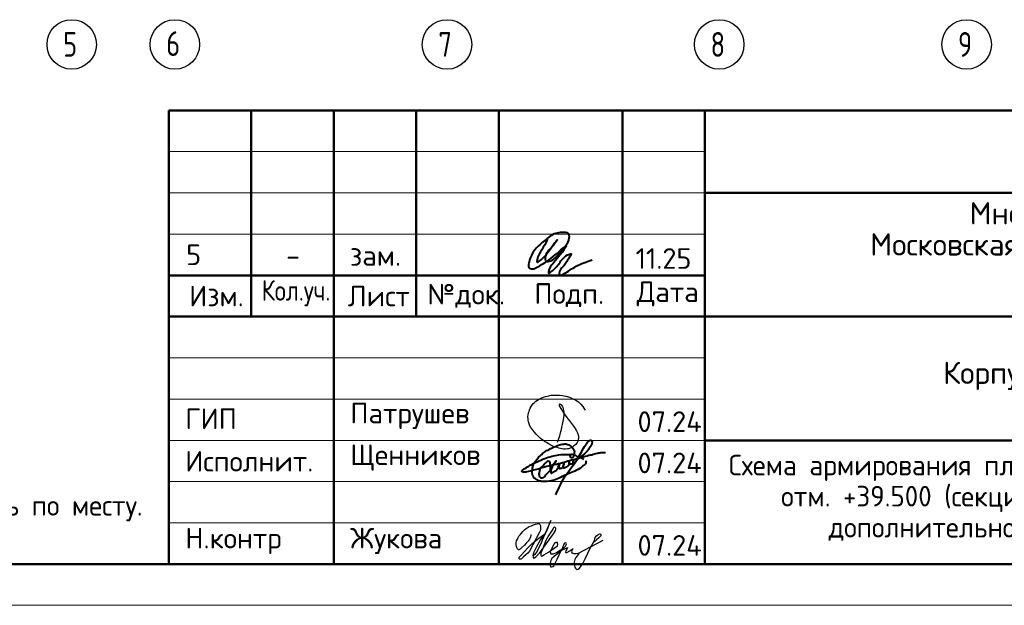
# Model space of a CAD drawing. Header units: millimetres. Extents: x 40580 to 1930067, y -240640 to 81020.
# Tile 225 of 246: x 736591 to 748529, y -240351 to -233251. Entities that reach past the tile are written whole.
import ezdxf

# ---------------------------------------------------------------- set-up
doc = ezdxf.new("R2010")
doc.units = ezdxf.units.MM
doc.linetypes.add('CENTER', pattern=[2, 1.25, -0.25, 0.25, -0.25])
for name, color, linetype, lineweight in [('Standard', 7, 'Continuous', 25), ('ОСИ', 7, 'CENTER', 15), ('Основная', 7, 'Continuous', 40)]:
    doc.layers.add(name, color=color, linetype=linetype, lineweight=lineweight)
doc.styles.add('ISOCPEUR', font='isocpeur.ttf')
doc.styles.get("Standard").update_dxf_attribs({"font": 'isocpeur.ttf'})

# ---------------------------------------------------------------- blocks, each defined once
blk = doc.blocks.new('яяя')
at = {"lineweight": 30}
for points in [[(345424, 110432), (345425, 110410), (345424, 110397), (345417, 110379), (345406, 110350), (345390, 110319), (345357, 110275), (345310, 110221), (345265, 110176), (345198, 110110), (345161, 110077), (345133, 110066), (345116, 110066), (345102, 110075), (345090, 110091), (345082, 110115), (345074, 110146), (345066, 110182), (345064, 110206), (345067, 110234), (345077, 110278), (345095, 110320), (345114, 110361), (345134, 110395), (345159, 110428), (345195, 110469), (345228, 110506), (345284, 110560), (345331, 110595), (345379, 110625), (345435, 110648), (345486, 110670), (345532, 110686), (345573, 110696), (345605, 110698), (345621, 110695), (345635, 110687), (345648, 110671), (345656, 110649), (345659, 110625), (345659, 110583), (345656, 110553), (345647, 110523), (345635, 110489), (345387, 110033), (345349, 109985), (345311, 109948), (345247, 109889), (345209, 109858), (345192, 109844), (345180, 109837), (345157, 109833), (345150, 109835), (345140, 109842), (345135, 109856), (345138, 109881), (345148, 109892), (345183, 109930), (345267, 110024), (345343, 110105), (345455, 110213), (345617, 110343), (345775, 110456), (345811, 110526), (345838, 110607), (345890, 110740), (345902, 110771), (345698, 110295), (345672, 110226), (345626, 110132), (345572, 110032), (345518, 109953), (345481, 109918), (345497, 110001), (345567, 110147), (345655, 110301), (345760, 110442)], [(345481, 109918), (345476, 109896), (345475, 109874), (345485, 109861), (345506, 109866), (345539, 109891), (345632, 109983), (345968, 110450), (346022, 110527), (346029, 110560), (346027, 110579), (346026, 110590), (346010, 110605), (345993, 110609), (345975, 110601), (345962, 110584), (345954, 110562), (345857, 110421), (345783, 110292), (345741, 110183), (345701, 110079), (345665, 109985), (345660, 109952), (345666, 109929), (345669, 109915), (345682, 109910), (345702, 109914), (345735, 109941), (345846, 110007), (346065, 110160), (346075, 110193), (346070, 110217), (346066, 110236), (346052, 110241), (346030, 110241), (346007, 110228), (345978, 110203), (345960, 110164), (345892, 110010), (345895, 109986), (345904, 109966), (345925, 109964), (345969, 109968), (346045, 110000), (346218, 110114), (346261, 110154), (346280, 110184), (346282, 110210), (346278, 110225), (346263, 110229), (346241, 110222), (346220, 110198), (346162, 110049), (345989, 109904), (345932, 109849), (345906, 109805), (345891, 109739), (345890, 109690), (345899, 109652), (345924, 109647), (345956, 109655), (345980, 109674), (346058, 109838), (346158, 110046), (346261, 110098), (346314, 110120), (346292, 110079), (346269, 110036), (346261, 110008), (346267, 109998), (346293, 109998), (346363, 110039), (346445, 110095), (346421, 110068), (346414, 110040), (346407, 110011), (346416, 109990), (346466, 109972), (346509, 109977), (346574, 109984), (347172, 110293)], [(346586, 109971), (346543, 109917), (346509, 109873), (346489, 109825), (346475, 109767), (346472, 109710), (346478, 109675), (346485, 109641), (346501, 109621), (346517, 109602), (346542, 109589), (346568, 109592), (346605, 109620), (346680, 109731), (346736, 109842), (346865, 110115), (346962, 110290), (346969, 110318), (346979, 110360), (347013, 110403), (347056, 110434), (347091, 110450), (347109, 110450), (347121, 110434), (347115, 110405), (347072, 110355), (347012, 110307), (346924, 110222)]]:
    blk.add_lwpolyline(points, dxfattribs=at)
blk = doc.blocks.new('Из_буфера32210')
at = {"color": 7, "lineweight": 25}
blk.add_lwpolyline([(357, 84), (386, 160), (399, 213), (405, 239), (412, 268), (420, 299), (427, 339), (434, 380), (437, 414), (438, 442), (436, 466), (430, 489), (425, 504), (417, 519), (409, 531), (405, 535), (403, 536), (400, 539), (394, 541), (387, 543), (383, 542), (379, 539), (377, 534), (377, 528), (379, 523), (438, 428), (470, 382), (484, 365), (504, 341), (528, 310), (551, 280), (562, 264), (575, 247), (582, 235), (589, 220), (599, 198), (606, 184), (610, 167), (611, 155), (612, 143), (611, 127), (609, 116), (603, 96), (596, 82), (588, 69), (579, 56), (563, 43), (551, 34), (539, 25), (524, 16), (511, 10), (494, 5), (481, 3), (456, 0), (432, 1), (415, 3), (396, 6), (375, 11), (355, 19), (336, 24), (310, 31), (293, 39), (269, 53), (243, 69), (223, 80), (202, 93), (180, 109), (152, 128), (126, 152), (98, 182), (77, 211), (52, 241), (32, 266), (20, 293), (8, 329), (3, 348), (1, 373), (0, 393), (1, 417), (6, 440), (13, 454), (20, 476), (26, 497), (38, 517), (47, 529), (60, 548), (75, 563), (95, 581), (115, 593), (135, 606), (161, 618), (187, 628), (213, 638), (251, 647), (282, 653), (319, 655), (353, 655), (384, 652), (418, 648), (460, 641), (503, 628), (544, 611), (579, 594), (611, 573), (639, 545), (666, 515), (679, 496), (694, 471)], dxfattribs=at)

msp = doc.modelspace()

# ---------------------------------------------------------------- linework, layer by layer
at = {"layer": 'Standard', "color": 7, "linetype": 'Continuous', "lineweight": 50, "transparency": 33554687}
for p, q in [((738398.3, -239851.3), (738398.3, -234351.3)), ((738398.3, -234351.3), (756898.3, -234351.3)), ((739398.3, -236851.3), (739398.3, -234351.3)), ((740398.3, -239851.3), (740398.3, -234351.3)), ((741398.3, -236851.3), (741398.3, -234351.3)), ((742398.3, -239851.3), (742398.3, -234351.3)), ((743898.3, -239851.3), (743898.3, -234351.3)), ((744898.3, -239851.3), (744898.3, -234351.3)), ((744898.3, -235351.3), (756898.3, -235351.3)), ((738398.3, -236351.3), (744898.3, -236351.3)), ((738398.3, -236351.3), (744898.3, -236351.3)), ((738398.3, -236851.3), (744898.3, -236851.3)), ((738398.3, -236851.3), (744898.3, -236851.3)), ((744898.3, -236851.3), (756898.3, -236851.3)), ((744898.3, -238351.3), (756898.3, -238351.3))]:
    msp.add_line(p, q, dxfattribs=at)
at = {"layer": 'Standard', "color": 7, "linetype": 'Continuous', "lineweight": 13, "transparency": 33554687}
for p, q in [((738398.3, -234851.3), (744898.3, -234851.3)), ((738398.3, -235351.3), (744898.3, -235351.3)), ((738398.3, -235851.3), (744898.3, -235851.3)), ((738398.3, -237351.3), (744898.3, -237351.3)), ((738398.3, -237851.3), (744898.3, -237851.3)), ((738398.3, -237851.3), (744898.3, -237851.3)), ((738398.3, -238351.3), (744898.3, -238351.3)), ((738398.3, -238351.3), (744898.3, -238351.3)), ((738398.3, -238851.3), (744898.3, -238851.3)), ((738398.3, -239351.3), (744898.3, -239351.3))]:
    msp.add_line(p, q, dxfattribs=at)
at = {"layer": 'Standard', "color": 7, "linetype": 'Continuous', "lineweight": 25, "transparency": 33554687}
msp.add_line((738398.3, -239851.3), (756898.3, -239851.3), dxfattribs=at)
msp.add_line((738398.3, -239851.3), (756898.3, -239851.3), dxfattribs=at)
msp.add_line((738398.3, -239851.3), (756898.3, -239851.3), dxfattribs=at)
at = {"layer": 'Standard', "color": 7, "linetype": 'Continuous', "lineweight": 13, "transparency": 33554687}
msp.add_lwpolyline([(715398.3, -240351.3), (757398.3, -240351.3), (757398.3, -180951.3), (715398.3, -180951.3), (715398.3, -240351.3)], close=True, dxfattribs=at)
at = {"layer": 'Standard', "color": 7, "linetype": 'Continuous', "lineweight": 50, "transparency": 33554687}
msp.add_lwpolyline([(717398.3, -181451.3), (756898.3, -181451.3), (756898.3, -239851.3), (717398.3, -239851.3), (717398.3, -181451.3)], close=True, dxfattribs=at)
at = {"layer": 'ОСИ', "color": 7, "linetype": 'Continuous', "lineweight": -3, "transparency": 33554687}
for centre in [(737222.3, -233551.3), (738472.3, -233551.3), (741772.3, -233551.3), (745072.3, -233551.3), (748072.3, -233551.3)]:
    msp.add_circle(centre, 300, dxfattribs=at)
at = {"layer": 'Основная', "color": 7, "ltscale": 100}
msp.add_spline([(742991.1, -235913.8), (742921.7, -236040.2), (742864.7, -236162.1), (742864.7, -236190.1), (742899.4, -236172.2), (742996.7, -236067), (743108.5, -235919.4), (743028, -236023.4), (742965.4, -236118.5), (742973.2, -236180), (743032.5, -236174.4), (743110.8, -236108.4), (743202.5, -235999.9), (743253.9, -235895.9), (743247.2, -235847.8), (743162.9, -235831.6), (743088.4, -235842.2), (742958.6, -235927.2), (742841.2, -236036.8), (742784.2, -236134.1), (742762.9, -236206.8), (742764, -236253.8), (742804.3, -236271.7), (742872.5, -236248.2), (743060.4, -236123), (743214.8, -235995.5), (743059.1, -236206.3), (743003.5, -236303.6), (743003.4, -236322), (743036.9, -236305.3), (743130.9, -236208), (743256.1, -236092.8), (743275.2, -236088.3), (743257.3, -236130.8), (743180.2, -236242.6), (743133.1, -236329.9), (743139.8, -236348.9), (743175.6, -236339.9), (743338.9, -236240.4), (743533.5, -236162.1)], degree=3, dxfattribs=at)
at = {"layer": 'Основная'}
for points in [[(743091.6, -239010.1), (743210.1, -238778.8), (743360.3, -238566.9), (743451.8, -238408.3), (743475.9, -238375), (743497.5, -238353), (743509.3, -238350.7), (743516.2, -238349.9), (743521.5, -238351.2), (743525.4, -238354), (743527.5, -238358.3), (743528.4, -238361.4), (743530.5, -238368.3), (743530, -238371.7), (743529.8, -238379.1), (743528.4, -238383.1), (743527.2, -238394.6), (743514.7, -238420.6), (743485.4, -238464), (743437.1, -238516.2), (743378.4, -238558.1), (743343.6, -238579), (743324.5, -238583), (743149.6, -238631.4), (742955.8, -238676), (742820.6, -238714.8), (742739.8, -238734.7), (742695.8, -238736.6), (742675.3, -238726.1), (742686.6, -238716.8), (742697, -238703.1), (742714.4, -238691.8), (742777.6, -238653.9), (742866.8, -238610.8), (742956.7, -238571.6), (743042.8, -238544.3), (743126.8, -238526.5), (743230.5, -238522.9), (743278.2, -238520.2)], [(743453, -238597.7), (743450.5, -238637.6), (743432.2, -238652.6), (743400.6, -238678.4), (743321.6, -238724.1), (743241.7, -238755.7), (743168.5, -238791.5), (743011.2, -238847.6), (742918, -238848.7), (742874.2, -238837.6), (742845.9, -238819.9), (742828.7, -238808.8), (742812.6, -238780), (742803.2, -238751.1), (742808.2, -238697.9), (742814.3, -238658), (742840.4, -238608.1), (742871.3, -238568.3), (742920.8, -238521), (742964, -238484.4), (743023.9, -238454.5), (743086.6, -238424), (743150.4, -238401.8), (743189.4, -238396.3), (743237.4, -238400.1), (743259, -238412.3), (743283.1, -238430.5), (743296.7, -238447.3), (743313.9, -238470), (743315, -238500.5), (743313.4, -238516.6), (743309, -238536.9), (743302.3, -238552.6), (743291.2, -238562.6), (743278.4, -238562.6), (743267.9, -238555.9), (743269, -238531.5), (743279.6, -238519.3), (743328.8, -238535.7), (743351.8, -238547.2), (743403.5, -238565.7), (743418.9, -238573), (743429.1, -238579.7)], [(743356.5, -238573.1), (743416.4, -238554.9), (743487.7, -238532.9), (743525.8, -238525), (743595.2, -238506.4), (743651.1, -238499.9), (743691.8, -238500.6)], [(743025.6, -238717.8), (743024.5, -238636), (743015.2, -238613.4), (742993.8, -238604.9), (742976.8, -238615.6), (742959, -238630.8), (742936.1, -238657), (742913.5, -238680.7), (742896.9, -238706.6), (742893.2, -238728), (742886.6, -238765.3), (742889.9, -238779.8), (742903.9, -238802.3), (742925.4, -238804.9), (742953.8, -238791.6), (742977.9, -238761.3), (742996, -238743.9), (743019.6, -238724.7), (743057, -238656.3), (743077.7, -238623), (743095.4, -238601.6), (743028.5, -238709.9), (743030.4, -238731.3), (743034.8, -238750.2), (743055.9, -238738.7), (743080.6, -238726.2), (743112.8, -238696.6), (743115.8, -238691.4), (743124.6, -238662.6), (743129.8, -238647.8), (743131.7, -238641.9), (743128, -238678.1), (743130.9, -238691), (743147.2, -238690.3), (743169.4, -238683.6), (743189, -238650.7), (743190.8, -238631.9), (743181.2, -238682.5), (743190.8, -238682.9), (743223.3, -238670.7), (743248.1, -238653.3), (743251.1, -238619.7), (743252.9, -238605.3), (743255.9, -238636), (743274.4, -238637.1), (743291.7, -238634.8), (743304.7, -238600.5), (743307.3, -238592.3), (743306.9, -238600.1), (743302.1, -238625.6), (743318.4, -238630)]]:
    msp.add_spline(points, degree=3, dxfattribs=at)

# ---------------------------------------------------------------- block references
at = {"color": 1, "ltscale": 100}
msp.add_blockref('Из_буфера32210', (742753.4, -238457.5), dxfattribs=at)
at = {"color": 2, "lineweight": 60, "xscale": 0.5, "yscale": 0.5, "zscale": 0.5}
msp.add_blockref('яяя', (570077.6, -294709.8), dxfattribs=at)

# ---------------------------------------------------------------- texts
at = {"layer": 'Standard', "color": 7, "linetype": 'Continuous', "lineweight": 25, "transparency": 33554687, "style": 'ISOCPEUR'}
for s, insert, char_height, width, attachment_point in [('Многоквартирный\\~жилой\\~дом\\~по\\~адресу:\\~', (748108.4, -235806.3), 270, 5717.08, 7), ('Московская\\~область,\\~городской\\~округ\\~Звенигород,\\~район\\~', (746902.4, -236184.3), 270, 8136.208, 7), ('5', (738700.4, -235976.6), 250, 283.333, 2), ('11.25', (744058.8, -236271.4), 250, 693.365, 7), ('зам.', (740904.9, -235985.5), 250, 283.333, 2), ('-', (739904.9, -235985.5), 250, 283.333, 2), ('Изм.', (738646.2, -236726.5), 250, 631.146, 7), ('\\W0.83;Кол.уч.', (739525.3, -236726.5), 250, 799.955, 7), ('Лист', (740569.1, -236726.5), 250, 782.227, 7), ('№док.', (741533.7, -236743.9), 250, 853.387, 7), ('Подп.', (742829.6, -236737), 250, 764.532, 7), ('Дата', (744071.4, -236726.5), 250, 782.227, 7), ('Корпус\\~2', (747786.3, -237741.3), 270, 1362.881, 7), ('ГИП', (738598.3, -238213.8), 250, 586.81, 7), ('Патрушев', (740598.3, -238213.8), 250, 1386.365, 7), ('07.24', (744081.4, -238250), 250, 817.621, 7), ('Исполнит.', (738598.3, -238729.6), 250, 1386.365, 7), ('Щенников', (740598.3, -238719.9), 250, 1333.081, 7), ('07.24', (744081.4, -238750), 250, 817.621, 7), ('Н.контр', (738598.3, -239729.6), 250, 1102.087, 7), ('Жукова', (740598.3, -239729.6), 250, 1031.11, 7), ('07.24', (744081.4, -239750), 250, 817.621, 7)]:
    msp.add_mtext(s, dxfattribs=dict(at, insert=insert, char_height=char_height, width=width, attachment_point=attachment_point))
at = {"layer": 'Standard', "color": 7, "linetype": 'Continuous', "lineweight": 13, "transparency": 33554687, "insert": (718398.3, -237884.6), "char_height": 250, "width": 19587.5, "attachment_point": 1, "line_spacing_factor": 0.903614}
msp.add_mtext('{\\W0.9524;1. Общие указания см. листы КЖ6.2-1. Ведомость расхода стали см. лист КЖ6.2-15.}\\P{\\W0.9524;2. Спецификацию элементов, ведомость деталей см. листы КЖ6.2-14...15.}\\P{\\W0.9524;3. Сечения по плите перекрытия см. лист КЖ6.2-23. Детали плана см. лист КЖ6.2-22.}\\P{\\W0.9524;4. В местах попадания отверстий в зону дополнительного армирования, стержни арматуры раздвинуть либо отогнуть по месту.}', dxfattribs=at)
at = {"layer": 'Standard', "color": 7, "linetype": 'Continuous', "lineweight": 25, "transparency": 33554687, "insert": (748426.8, -238526.4), "char_height": 250, "width": 7000, "attachment_point": 2, "line_spacing_factor": 0.903614, "style": 'ISOCPEUR'}
msp.add_mtext('{\\W0.9524;Схема армирования плиты перекрытия на отм. +39.500 (секции 3, 4) верхнее дополнительное (по оси Х)}', dxfattribs=at)
at = {"layer": 'ОСИ', "color": 7, "linetype": 'Continuous', "lineweight": 25, "transparency": 33554687, "char_height": 300, "attachment_point": 7, "style": 'ISOCPEUR'}
for s, insert, width in [('\\W0.78;5', (737117.3, -233701.3), 326.834), ('\\W0.78;6', (738367.3, -233691.3), 326.853), ('\\W0.78;7', (741667.3, -233701.3), 326.853), ('\\W0.78;8', (744967.3, -233701.3), 326.834), ('\\W0.78;9', (747967.3, -233701.3), 326.834)]:
    msp.add_mtext(s, dxfattribs=dict(at, insert=insert, width=width))

doc.saveas('drawing.dxf')
